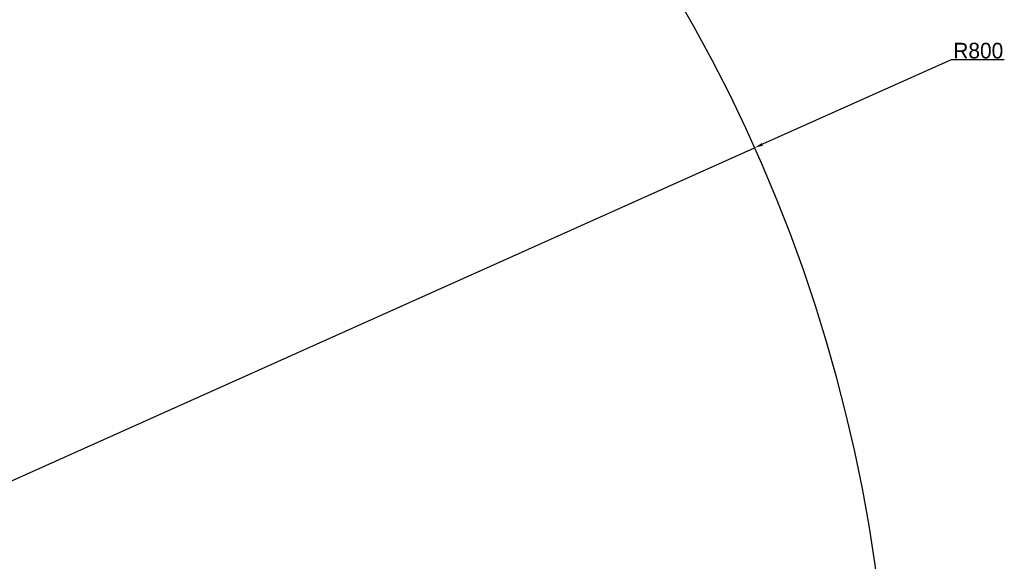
# Model space of a CAD drawing. Header units: millimetres. Extents: x 2633 to 6460, y 1296 to 5553.
# Tile 17 of 29: x 4651 to 5156, y 3277 to 3554. Entities that reach past the tile are written whole.
import ezdxf

# ---------------------------------------------------------------- set-up
doc = ezdxf.new("R2010")
doc.units = ezdxf.units.MM
doc.header["$PDSIZE"] = -1
doc.dimstyles.new('ISO-25(3)', dxfattribs={"dimtxt": 8, "dimasz": 4.5, "dimexe": 3.5, "dimexo": 0.625, "dimtad": 1, "dimtoh": 1, "dimdec": 1, "dimtxsty": 'Standard', "dimcen": 2.5, "dimclrd": 4, "dimclre": 4, "dimclrt": 3, "dimadec": 0, "dimazin": 0, "dimtfac": 1, "dimtdec": 1, "dimtmove": 1, "dimatfit": 3, "dimfxl": 1, "dimarcsym": 0})

# ---------------------------------------------------------------- blocks, each defined once
blk = doc.blocks.new('*D27')
at = {"color": 4, "lineweight": -2, "transparency": 16777216}
for p, q in [((5128.43, 3533.39), (5031.83, 3490.11)), ((5155.72, 3533.39), (5128.43, 3533.39)), ((4297.67, 3161.13), (5027.73, 3488.27))]:
    blk.add_line(p, q, dxfattribs=at)
at = {"color": 4, "transparency": 16777216}
blk.add_solid([(5031.53, 3490.79), (5032.14, 3489.42), (5027.73, 3488.27)], dxfattribs=at)
at = {"layer": 'Defpoints', "color": 0, "transparency": 16777216}
for p in [(5027.73, 3488.27), (4297.67, 3161.13)]:
    blk.add_point(p, dxfattribs=at)
at = {"color": 3, "transparency": 16777216, "insert": (5142.39, 3538.02), "char_height": 8, "attachment_point": 5}
blk.add_mtext('R800', dxfattribs=at)

msp = doc.modelspace()

# ---------------------------------------------------------------- linework, layer by layer
at = {"color": 4}
msp.add_arc((4297.67, 3161.13), 800, 225, 135, dxfattribs=at)

# ---------------------------------------------------------------- dimensions: what is measured, and where the dimension line sits
dim = msp.add_radius_dim(center=(4297.67, 3161.13), mpoint=(5027.73, 3488.27), text='R800', dimstyle='ISO-25(3)')
dim.commit()
dim.dimension.update_dxf_attribs({"geometry": '*D27', "text_midpoint": (5128.43, 3533.39), "dimtype": 164})

doc.saveas('drawing.dxf')
